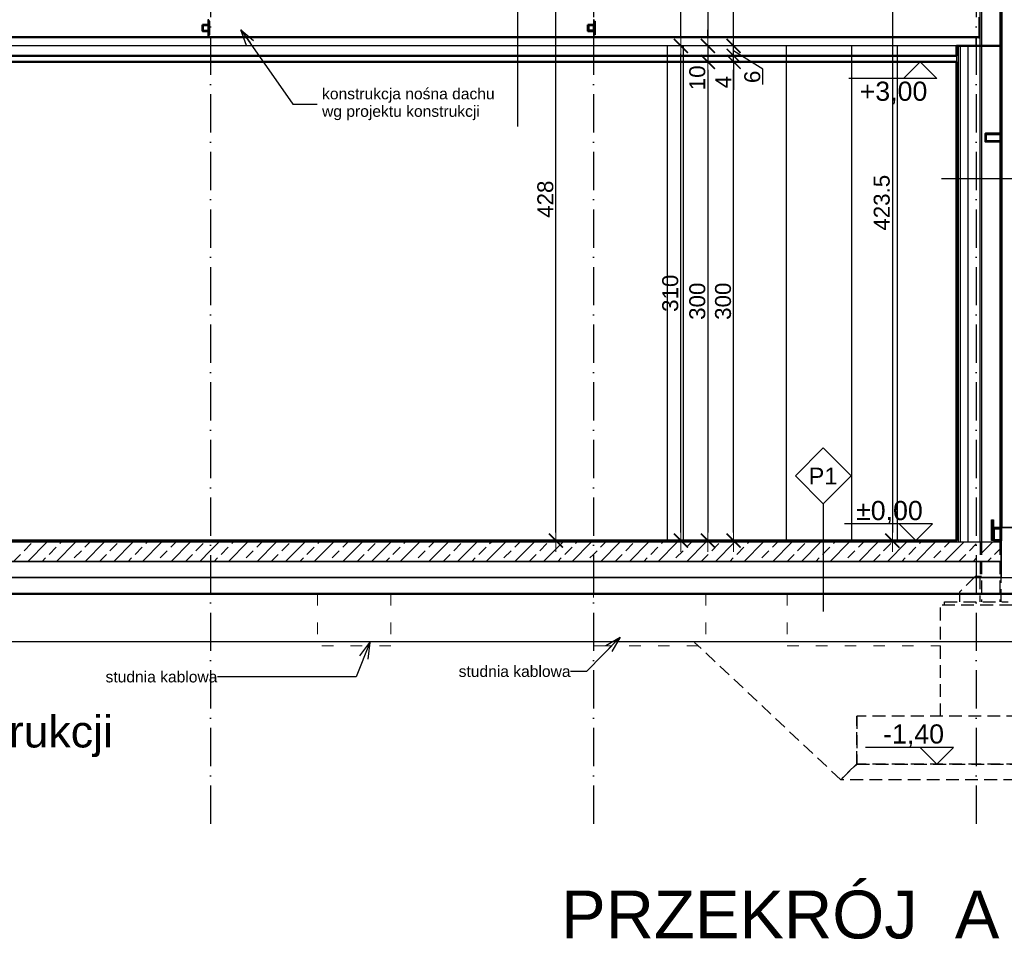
# Model space of a CAD drawing. Extents: x 9890 to 11811, y -3363 to -2438.
# Tile 5 of 9: x 10883 to 11501, y -3363 to -2787. Entities that reach past the tile are written whole.
import ezdxf

# ---------------------------------------------------------------- set-up
doc = ezdxf.new("R2010")
doc.units = 0
doc.header["$LTSCALE"] = 2
for name, pattern in [('ACAD_ISO03W100', [30, 12, -18]), ('ACAD_ISO10W100', [18, 12, -3, 0, -3]), ('JIS_02_1.0', [2, 1, -1]), ('JIS_02_2.0', [3, 2, -1])]:
    doc.linetypes.add(name, pattern=pattern)
for name, color, linetype in [('05-tekst', 7, 'Continuous'), ('2D- Siatka Modularna', 81, 'ACAD_ISO10W100'), ('_opis', 7, 'Continuous'), ('Budowlane - Fundamenty - Izolacja Pionowa', 7, 'Continuous'), ('Budowlane - Fundamenty - Izolacja Pozioma', 7, 'Continuous'), ('Budowlane - Opisy', 7, 'Continuous'), ('Budowlane - Posadzka', 7, 'Continuous'), ('Budowlane - Sufit', 7, 'Continuous'), ('Budowlane - Wylewka betonowa', 7, 'Continuous'), ('Konstrukcja - podkonstrukcja pod panele - belki', 7, 'Continuous'), ('Konstrukcja - Płyta - Zbrojenie Rozproszone', 7, 'Continuous'), ('struktura', 7, 'Continuous'), ('Wymiarowanie - Poziomy', 7, 'Continuous'), ('wypelnienia kryjace', 250, 'Continuous')]:
    doc.layers.add(name, color=color, linetype=linetype)
for name, color, linetype, lineweight in [('a___cienka___0.15', 7, 'Continuous', 15), ('a___przekrojowa___0.5', 7, 'Continuous', 50), ('a___widokowa_0.25', 7, 'Continuous', 25), ('a___wymiary', 7, 'Continuous', 18), ('Budowlane - Sciany Wew', 7, 'Continuous', 30), ('Budowlane - Sciany Zew', 7, 'Continuous', 30)]:
    doc.layers.add(name, color=color, linetype=linetype, lineweight=lineweight)
doc.styles.add('1-50', font='arial.ttf', dxfattribs={"height": 100})
doc.styles.add('GENERATED_STYLE_2', font='ARIAL.TTF')
doc.styles.get("Standard").update_dxf_attribs({"font": 'arial.ttf'})
doc.dimstyles.new('1_50', dxfattribs={"dimtxt": 10, "dimasz": 5, "dimexe": 1.25, "dimexo": 0.625, "dimgap": 1.5, "dimtad": 1, "dimdec": 3, "dimrnd": 0.5, "dimdsep": 46, "dimtxsty": 'Standard', "dimblk": 'znacznik', "dimcen": 1.5, "dimse1": 1, "dimse2": 1, "dimclrd": 256, "dimclrt": 256, "dimazin": 0, "dimtfac": 1, "dimtdec": 3, "dimtmove": 0, "dimatfit": 3, "dimldrblk": 'znacznik', "dimfxl": 1, "dimarcsym": 0})
doc.dimstyles.new('GENERATED_STYLE__61', dxfattribs={"dimtxt": 0.18, "dimasz": 4.56, "dimexe": 0.18, "dimexo": 0.0625, "dimgap": 0.09, "dimtad": 0, "dimtih": 1, "dimtoh": 1, "dimdec": 4, "dimzin": 0, "dimdsep": 46, "dimtxsty": 'Standard', "dimcen": 0.09, "dimadec": 0, "dimazin": 0, "dimtfac": 1, "dimtdec": 4, "dimtmove": 0, "dimatfit": 3, "dimldrblk": 'ARROWHEAD_3', "dimfxl": 1, "dimtolj": 1, "dimtzin": 0, "dimarcsym": 0})

# ---------------------------------------------------------------- blocks, each defined once
blk = doc.blocks.new('ARROWHEAD_3')
at = {"linetype": 'Continuous'}
blk.add_line((0, 0), (-1, 0), dxfattribs=at)
at = {"linetype": 'Continuous', "flags": 128}
blk.add_lwpolyline([(-1, 0.2679), (0, 0), (-1, -0.2679)], dxfattribs=at)
blk = doc.blocks.new('znacznik')
at = {"layer": 'a___wymiary'}
for p, q in [((0, 1.39), (0, -1.39)), ((1.39, 0), (-1.39, 0))]:
    blk.add_line(p, q, dxfattribs=at)
at = {"layer": 'a___wymiary', "const_width": 0.2}
blk.add_lwpolyline([(0.88, 0.88), (-0.88, -0.88)], dxfattribs=at)
blk = doc.blocks.new('*D5293')
at = {"layer": 'a___wymiary', "lineweight": -2}
blk.add_line((11711.28, -2638.52), (11711.28, -3109.52), dxfattribs=at)
at = {"layer": 'Defpoints', "color": 0}
for p in [(11294.8, -2633.52), (11573.58, -3114.52), (11711.28, -3114.52)]:
    blk.add_point(p, dxfattribs=at)
at = {"layer": 'a___wymiary', "lineweight": -2, "xscale": 5, "yscale": 5, "zscale": 5}
for p, rotation in [((11711.28, -2633.52), 90), ((11711.28, -3114.52), 270)]:
    blk.add_blockref('znacznik', p, dxfattribs=dict(at, rotation=rotation))
at = {"layer": 'a___wymiary', "insert": (11704.68, -2874.02), "char_height": 10, "attachment_point": 5, "rotation": 90}
blk.add_mtext('481', dxfattribs=at)
blk = doc.blocks.new('*D5294')
at = {"layer": 'a___wymiary', "lineweight": -2}
blk.add_line((11693.66, -2638.52), (11693.66, -3108.52), dxfattribs=at)
at = {"layer": 'Defpoints', "color": 0}
for p in [(11397.08, -2633.52), (11420, -3113.52), (11693.66, -3113.52)]:
    blk.add_point(p, dxfattribs=at)
at = {"layer": 'a___wymiary', "lineweight": -2, "xscale": 5, "yscale": 5, "zscale": 5}
for p, rotation in [((11693.66, -2633.52), 90), ((11693.66, -3113.52), 270)]:
    blk.add_blockref('znacznik', p, dxfattribs=dict(at, rotation=rotation))
at = {"layer": 'a___wymiary', "insert": (11687.05, -2873.52), "char_height": 10, "attachment_point": 5, "rotation": 90}
blk.add_mtext('480', dxfattribs=at)
blk = doc.blocks.new('*D5295')
at = {"layer": 'a___wymiary', "lineweight": -2}
for p, q in [((11693.66, -3113.52), (11693.66, -3100.18)), ((11693.66, -3108.52), (11693.66, -3103.52)), ((11693.66, -3113.52), (11693.66, -3114.52)), ((11693.66, -3119.52), (11693.66, -3124.52))]:
    blk.add_line(p, q, dxfattribs=at)
at = {"layer": 'Defpoints', "color": 0}
for p in [(11420, -3113.52), (11622.03, -3114.52), (11693.66, -3114.52)]:
    blk.add_point(p, dxfattribs=at)
at = {"layer": 'a___wymiary', "lineweight": -2, "xscale": 5, "yscale": 5, "zscale": 5}
for p, rotation in [((11693.66, -3113.52), 270), ((11693.66, -3114.52), 90)]:
    blk.add_blockref('znacznik', p, dxfattribs=dict(at, rotation=rotation))
at = {"layer": 'a___wymiary', "insert": (11687.14, -3103.52), "char_height": 10, "attachment_point": 5, "rotation": 90}
blk.add_mtext('1', dxfattribs=at)
blk = doc.blocks.new('*D5308')
at = {"layer": 'a___wymiary', "lineweight": -2}
blk.add_line((11330.88, -3108.52), (11330.88, -2818.52), dxfattribs=at)
at = {"layer": 'Defpoints', "color": 0}
for p in [(11330.88, -2813.52), (11387.06, -2813.52), (11420, -3113.52)]:
    blk.add_point(p, dxfattribs=at)
at = {"layer": 'a___wymiary', "lineweight": -2, "xscale": 5, "yscale": 5, "zscale": 5}
for p, rotation in [((11330.88, -2813.52), 90), ((11330.88, -3113.52), 270)]:
    blk.add_blockref('znacznik', p, dxfattribs=dict(at, rotation=rotation))
at = {"layer": 'a___wymiary', "insert": (11324.27, -2963.52), "char_height": 10, "attachment_point": 5, "rotation": 90}
blk.add_mtext('300', dxfattribs=at)
blk = doc.blocks.new('*D5309')
at = {"layer": 'a___wymiary', "lineweight": -2}
for p, q in [((11330.88, -2804.72), (11330.88, -2799.72)), ((11330.88, -2813.52), (11330.88, -2809.72)), ((11330.88, -2813.52), (11330.88, -2831.15)), ((11330.88, -2818.52), (11330.88, -2823.52))]:
    blk.add_line(p, q, dxfattribs=at)
at = {"layer": 'Defpoints', "color": 0}
for p in [(11330.88, -2809.72), (11387.06, -2813.52), (11387.41, -2809.72)]:
    blk.add_point(p, dxfattribs=at)
at = {"layer": 'a___wymiary', "lineweight": -2, "xscale": 5, "yscale": 5, "zscale": 5}
for p, rotation in [((11330.88, -2809.72), 270), ((11330.88, -2813.52), 90)]:
    blk.add_blockref('znacznik', p, dxfattribs=dict(at, rotation=rotation))
at = {"layer": 'a___wymiary', "insert": (11324.38, -2826.19), "char_height": 10, "attachment_point": 5, "rotation": 90}
blk.add_mtext('4', dxfattribs=at)
blk = doc.blocks.new('*D5310')
at = {"layer": 'a___wymiary', "lineweight": -2}
for p, q in [((11330.88, -2798.52), (11330.88, -2793.52)), ((11330.88, -2809.72), (11330.88, -2803.52)), ((11349.21, -2818.14), (11330.88, -2806.62)), ((11330.88, -2814.72), (11330.88, -2819.72)), ((11349.21, -2827.75), (11349.21, -2818.14))]:
    blk.add_line(p, q, dxfattribs=at)
at = {"layer": 'Defpoints', "color": 0}
for p in [(11330.88, -2803.52), (11388.12, -2803.52), (11387.41, -2809.72)]:
    blk.add_point(p, dxfattribs=at)
at = {"layer": 'a___wymiary', "lineweight": -2, "xscale": 5, "yscale": 5, "zscale": 5}
for p, rotation in [((11330.88, -2803.52), 270), ((11330.88, -2809.72), 90)]:
    blk.add_blockref('znacznik', p, dxfattribs=dict(at, rotation=rotation))
at = {"layer": 'a___wymiary', "insert": (11342.6, -2822.94), "char_height": 10, "attachment_point": 5, "rotation": 90}
blk.add_mtext('6', dxfattribs=at)
blk = doc.blocks.new('*D5311')
at = {"layer": 'a___wymiary', "lineweight": -2}
blk.add_line((11330.88, -2798.52), (11330.88, -2693.38), dxfattribs=at)
at = {"layer": 'Defpoints', "color": 0}
for p in [(11330.88, -2688.38), (11383, -2688.38), (11388.12, -2803.52)]:
    blk.add_point(p, dxfattribs=at)
at = {"layer": 'a___wymiary', "lineweight": -2, "xscale": 5, "yscale": 5, "zscale": 5}
for p, rotation in [((11330.88, -2688.38), 90), ((11330.88, -2803.52), 270)]:
    blk.add_blockref('znacznik', p, dxfattribs=dict(at, rotation=rotation))
at = {"layer": 'a___wymiary', "insert": (11324.27, -2745.95), "char_height": 10, "attachment_point": 5, "rotation": 90}
blk.add_mtext('115', dxfattribs=at)
blk = doc.blocks.new('*D5315')
at = {"layer": 'a___wymiary', "lineweight": -2}
blk.add_line((11314.73, -2693.38), (11314.73, -2798.52), dxfattribs=at)
at = {"layer": 'Defpoints', "color": 0}
for p in [(11383, -2688.38), (11295.33, -2803.52), (11314.73, -2803.52)]:
    blk.add_point(p, dxfattribs=at)
at = {"layer": 'a___wymiary', "lineweight": -2, "xscale": 5, "yscale": 5, "zscale": 5}
for p, rotation in [((11314.73, -2688.38), 90), ((11314.73, -2803.52), 270)]:
    blk.add_blockref('znacznik', p, dxfattribs=dict(at, rotation=rotation))
at = {"layer": 'a___wymiary', "insert": (11308.13, -2730.67), "char_height": 10, "attachment_point": 5, "rotation": 90}
blk.add_mtext('115', dxfattribs=at)
blk = doc.blocks.new('*D5316')
at = {"layer": 'a___wymiary', "lineweight": -2}
for p, q in [((11314.73, -2798.52), (11314.73, -2793.52)), ((11314.73, -2803.52), (11314.73, -2813.52)), ((11314.73, -2818.52), (11314.73, -2823.52))]:
    blk.add_line(p, q, dxfattribs=at)
at = {"layer": 'Defpoints', "color": 0}
for p in [(11295.33, -2803.52), (11293.84, -2813.52), (11314.73, -2813.52)]:
    blk.add_point(p, dxfattribs=at)
at = {"layer": 'a___wymiary', "lineweight": -2, "xscale": 5, "yscale": 5, "zscale": 5}
for p, rotation in [((11314.73, -2803.52), 270), ((11314.73, -2813.52), 90)]:
    blk.add_blockref('znacznik', p, dxfattribs=dict(at, rotation=rotation))
at = {"layer": 'a___wymiary', "insert": (11308.13, -2823.52), "char_height": 10, "attachment_point": 5, "rotation": 90}
blk.add_mtext('10', dxfattribs=at)
blk = doc.blocks.new('*D5317')
at = {"layer": 'a___wymiary', "lineweight": -2}
blk.add_line((11314.73, -2818.52), (11314.73, -3108.52), dxfattribs=at)
at = {"layer": 'Defpoints', "color": 0}
for p in [(11293.84, -2813.52), (11280.85, -3113.52), (11314.73, -3113.52)]:
    blk.add_point(p, dxfattribs=at)
at = {"layer": 'a___wymiary', "lineweight": -2, "xscale": 5, "yscale": 5, "zscale": 5}
for p, rotation in [((11314.73, -2813.52), 90), ((11314.73, -3113.52), 270)]:
    blk.add_blockref('znacznik', p, dxfattribs=dict(at, rotation=rotation))
at = {"layer": 'a___wymiary', "insert": (11308.13, -2963.52), "char_height": 10, "attachment_point": 5, "rotation": 90}
blk.add_mtext('300', dxfattribs=at)
blk = doc.blocks.new('*D5321')
at = {"layer": 'a___wymiary', "lineweight": -2}
blk.add_line((11297.79, -3108.52), (11297.79, -2808.52), dxfattribs=at)
at = {"layer": 'Defpoints', "color": 0}
for p in [(11275.24, -2803.52), (11297.79, -2803.52), (11409.79, -3113.52)]:
    blk.add_point(p, dxfattribs=at)
at = {"layer": 'a___wymiary', "lineweight": -2, "xscale": 5, "yscale": 5, "zscale": 5}
for p, rotation in [((11297.79, -2803.52), 90), ((11297.79, -3113.52), 270)]:
    blk.add_blockref('znacznik', p, dxfattribs=dict(at, rotation=rotation))
at = {"layer": 'a___wymiary', "insert": (11291.18, -2958.52), "char_height": 10, "attachment_point": 5, "rotation": 90}
blk.add_mtext('310', dxfattribs=at)
blk = doc.blocks.new('*D5322')
at = {"layer": 'a___wymiary', "lineweight": -2}
blk.add_line((11297.79, -2798.52), (11297.79, -2638.52), dxfattribs=at)
at = {"layer": 'Defpoints', "color": 0}
for p in [(11291.66, -2633.52), (11297.79, -2633.52), (11275.24, -2803.52)]:
    blk.add_point(p, dxfattribs=at)
at = {"layer": 'a___wymiary', "lineweight": -2, "xscale": 5, "yscale": 5, "zscale": 5}
for p, rotation in [((11297.79, -2633.52), 90), ((11297.79, -2803.52), 270)]:
    blk.add_blockref('znacznik', p, dxfattribs=dict(at, rotation=rotation))
at = {"layer": 'a___wymiary', "insert": (11291.18, -2718.52), "char_height": 10, "attachment_point": 5, "rotation": 90}
blk.add_mtext('170', dxfattribs=at)
blk = doc.blocks.new('*D5326')
at = {"layer": 'a___wymiary', "lineweight": -2}
for p, q in [((10859.51, -3113.52), (10859.51, -3078.85)), ((10859.51, -3118.52), (10859.51, -3141.92))]:
    blk.add_line(p, q, dxfattribs=at)
at = {"layer": 'Defpoints', "color": 0}
for p in [(10819.41, -3113.52), (10859.51, -3146.92), (10917.31, -3146.92)]:
    blk.add_point(p, dxfattribs=at)
at = {"layer": 'a___wymiary', "lineweight": -2, "xscale": 5, "yscale": 5, "zscale": 5}
for p, rotation in [((10859.51, -3113.52), 90), ((10859.51, -3146.92), 270)]:
    blk.add_blockref('znacznik', p, dxfattribs=dict(at, rotation=rotation))
at = {"layer": 'a___wymiary', "insert": (10852.9, -3093.35), "char_height": 10, "attachment_point": 5, "rotation": 90}
blk.add_mtext('33.5', dxfattribs=at)
blk = doc.blocks.new('*D5376')
at = {"layer": 'a___wymiary', "linetype": 'ByBlock', "lineweight": -2}
blk.add_line((11219.48, -3108.52), (11219.48, -2690.67), dxfattribs=at)
at = {"layer": 'Defpoints', "color": 0}
for p in [(11219.48, -2685.67), (11247.44, -2685.67), (11287.65, -3113.52)]:
    blk.add_point(p, dxfattribs=at)
at = {"layer": 'a___wymiary', "lineweight": -2, "xscale": 5, "yscale": 5, "zscale": 5}
for p, rotation in [((11219.48, -2685.67), 90), ((11219.48, -3113.52), 270)]:
    blk.add_blockref('znacznik', p, dxfattribs=dict(at, rotation=rotation))
at = {"layer": 'a___wymiary', "insert": (11212.88, -2899.59), "char_height": 10, "attachment_point": 5, "rotation": 90}
blk.add_mtext('428', dxfattribs=at)
blk = doc.blocks.new('*D5377')
at = {"layer": 'a___wymiary', "linetype": 'ByBlock', "lineweight": -2}
blk.add_line((11430.36, -2695.06), (11430.36, -3108.52), dxfattribs=at)
at = {"layer": 'Defpoints', "color": 0}
for p in [(11474.59, -2690.06), (11430.36, -3113.52), (11451.7, -3113.52)]:
    blk.add_point(p, dxfattribs=at)
at = {"layer": 'a___wymiary', "lineweight": -2, "xscale": 5, "yscale": 5, "zscale": 5}
for p, rotation in [((11430.36, -2690.06), 90), ((11430.36, -3113.52), 270)]:
    blk.add_blockref('znacznik', p, dxfattribs=dict(at, rotation=rotation))
at = {"layer": 'a___wymiary', "insert": (11423.75, -2901.79), "char_height": 10, "attachment_point": 5, "rotation": 90}
blk.add_mtext('423.5', dxfattribs=at)

msp = doc.modelspace()

# ---------------------------------------------------------------- linework, layer by layer
at = {"layer": '2D- Siatka Modularna'}
for p, q in [((11003.0032, -2472.7747), (11003.0032, -3292.3696)), ((11003.0032, -2472.7747), (11003.0032, -3292.3696)), ((11243.0032, -2472.7747), (11243.0032, -3292.3696)), ((11243.0032, -2472.7747), (11243.0032, -3292.3696)), ((11483.0032, -2472.7747), (11483.0032, -3291.9696)), ((11483.0032, -2472.7747), (11483.0032, -3291.9696))]:
    msp.add_line(p, q, dxfattribs=at)
at = {"layer": '_opis', "linetype": 'Continuous', "transparency": 33554687}
for p, q in [((10886.0606, -3119.8852), (10890.5508, -3115.3951)), ((10888.4087, -3126.5174), (10900.4087, -3114.5174)), ((10906.3692, -3126.5174), (10918.3692, -3114.5174)), ((10908.5113, -3115.3951), (10909.3889, -3114.5174)), ((10924.2267, -3117.6401), (10927.3494, -3114.5174)), ((10924.3297, -3126.5174), (10936.3297, -3114.5174)), ((10939.9422, -3119.8852), (10944.4323, -3115.3951)), ((10942.2902, -3126.5174), (10954.2902, -3114.5174)), ((10960.2507, -3126.5174), (10972.2507, -3114.5174)), ((10962.3928, -3115.3951), (10963.2705, -3114.5174)), ((10978.1083, -3117.6401), (10981.231, -3114.5174)), ((10978.2112, -3126.5174), (10990.2112, -3114.5174)), ((10993.8237, -3119.8852), (10998.3138, -3115.3951)), ((11003.0032, -3119.6859), (11008.1717, -3114.5174)), ((11014.1322, -3126.5174), (11026.1322, -3114.5174)), ((11016.2743, -3115.3951), (11017.152, -3114.5174)), ((11031.9898, -3117.6401), (11035.1125, -3114.5174)), ((11032.0928, -3126.5174), (11044.0928, -3114.5174)), ((11047.7052, -3119.8852), (11052.1954, -3115.3951)), ((11050.0533, -3126.5174), (11062.0533, -3114.5174)), ((11068.0138, -3126.5174), (11080.0138, -3114.5174)), ((11070.1559, -3115.3951), (11071.0335, -3114.5174)), ((11085.8713, -3117.6401), (11088.994, -3114.5174)), ((11085.9743, -3126.5174), (11097.9743, -3114.5174)), ((11101.5868, -3119.8852), (11106.0769, -3115.3951)), ((11103.9348, -3126.5174), (11115.9348, -3114.5174)), ((11121.8953, -3126.5174), (11133.8953, -3114.5174)), ((11124.0374, -3115.3951), (11124.9151, -3114.5174)), ((11139.7529, -3117.6401), (11142.8756, -3114.5174)), ((11139.8558, -3126.5174), (11151.8558, -3114.5174)), ((11155.4683, -3119.8852), (11159.9584, -3115.3951)), ((11157.8163, -3126.5174), (11169.8163, -3114.5174)), ((11175.7769, -3126.5174), (11187.7769, -3114.5174)), ((11177.919, -3115.3951), (11178.7966, -3114.5174)), ((11193.6344, -3117.6401), (11196.7571, -3114.5174)), ((11193.7374, -3126.5174), (11205.7374, -3114.5174)), ((11209.3498, -3119.8852), (11213.84, -3115.3951)), ((11211.6979, -3126.5174), (11223.6979, -3114.5174)), ((11229.6584, -3126.5174), (11241.6584, -3114.5174)), ((11231.8005, -3115.3951), (11232.6781, -3114.5174)), ((11247.5159, -3117.6401), (11250.6386, -3114.5174)), ((11247.6189, -3126.5174), (11259.6189, -3114.5174)), ((11263.2314, -3119.8852), (11267.7215, -3115.3951)), ((11265.5794, -3126.5174), (11277.5794, -3114.5174)), ((11283.5399, -3126.5174), (11295.5399, -3114.5174)), ((11285.682, -3115.3951), (11286.5597, -3114.5174)), ((11301.3975, -3117.6401), (11304.5202, -3114.5174)), ((11301.5004, -3126.5174), (11313.5004, -3114.5174)), ((11317.1129, -3119.8852), (11321.603, -3115.3951)), ((11319.4609, -3126.5174), (11331.4609, -3114.5174)), ((11337.4215, -3126.5174), (11349.4215, -3114.5174)), ((11339.5636, -3115.3951), (11340.4412, -3114.5174)), ((11355.279, -3117.6401), (11358.4017, -3114.5174)), ((11355.382, -3126.5174), (11367.382, -3114.5174)), ((11370.9945, -3119.8852), (11375.4846, -3115.3951)), ((11373.3425, -3126.5174), (11385.3425, -3114.5174)), ((11391.303, -3126.5174), (11403.303, -3114.5174)), ((11393.4451, -3115.3951), (11394.3227, -3114.5174)), ((11409.1605, -3117.6401), (11412.2833, -3114.5174)), ((11409.2635, -3126.5174), (11421.2635, -3114.5174)), ((11424.876, -3119.8852), (11429.3661, -3115.3951)), ((11427.224, -3126.5174), (11439.224, -3114.5174)), ((11445.1845, -3126.5174), (11457.1845, -3114.5174)), ((11447.3266, -3115.3951), (11448.2043, -3114.5174)), ((11447.3266, -3115.3951), (11447.3266, -3115.3951)), ((11463.0421, -3117.6401), (11466.1648, -3114.5174)), ((11463.145, -3126.5174), (11475.145, -3114.5174)), ((11478.7575, -3119.8852), (11483.0032, -3115.6395)), ((11486.2197, -3121.4033), (11493.1056, -3114.5174)), ((10879.4284, -3126.5174), (10883.8156, -3122.1303)), ((10901.7761, -3122.1303), (10906.2662, -3117.6401)), ((10917.4915, -3124.3753), (10921.9817, -3119.8852)), ((10933.3099, -3126.5174), (10937.6971, -3122.1303)), ((10955.6576, -3122.1303), (10960.1477, -3117.6401)), ((10971.3731, -3124.3753), (10975.8632, -3119.8852)), ((10987.1915, -3126.5174), (10991.5786, -3122.1303)), ((10996.1717, -3126.5174), (11003.0032, -3119.6859)), ((11009.5391, -3122.1303), (11014.0293, -3117.6401)), ((11025.2546, -3124.3753), (11029.7447, -3119.8852)), ((11041.073, -3126.5174), (11045.4602, -3122.1303)), ((11063.4207, -3122.1303), (11067.9108, -3117.6401)), ((11079.1361, -3124.3753), (11083.6263, -3119.8852)), ((11094.9546, -3126.5174), (11099.3417, -3122.1303)), ((11117.3022, -3122.1303), (11121.7923, -3117.6401)), ((11133.0177, -3124.3753), (11137.5078, -3119.8852)), ((11148.8361, -3126.5174), (11153.2232, -3122.1303)), ((11171.1838, -3122.1303), (11175.6739, -3117.6401)), ((11186.8992, -3124.3753), (11191.3893, -3119.8852)), ((11202.7176, -3126.5174), (11207.1048, -3122.1303)), ((11225.0653, -3122.1303), (11229.5554, -3117.6401)), ((11240.7807, -3124.3753), (11243.0032, -3122.1529)), ((11243.0032, -3122.1529), (11245.2709, -3119.8852)), ((11256.5992, -3126.5174), (11260.9863, -3122.1303)), ((11278.9468, -3122.1303), (11283.437, -3117.6401)), ((11294.6623, -3124.3753), (11299.1524, -3119.8852)), ((11310.4807, -3126.5174), (11314.8679, -3122.1303)), ((11332.8284, -3122.1303), (11337.3185, -3117.6401)), ((11348.5438, -3124.3753), (11353.0339, -3119.8852)), ((11364.3622, -3126.5174), (11368.7494, -3122.1303)), ((11386.7099, -3122.1303), (11387.0619, -3121.7783)), ((11387.0619, -3121.7783), (11391.2, -3117.6401)), ((11402.4254, -3124.3753), (11406.9155, -3119.8852)), ((11418.2438, -3126.5174), (11422.6309, -3122.1303)), ((11440.5914, -3122.1303), (11445.0816, -3117.6401)), ((11456.3069, -3124.3753), (11460.797, -3119.8852)), ((11472.1253, -3126.5174), (11476.5125, -3122.1303)), ((11494.473, -3122.1303), (11497.8197, -3118.7836)), ((11494.473, -3122.1303), (11494.473, -3122.1303)), ((10897.3889, -3126.5174), (10899.531, -3124.3753)), ((10951.2705, -3126.5174), (10953.4125, -3124.3753)), ((10971.3731, -3124.3753), (10971.3731, -3124.3753)), ((11005.152, -3126.5174), (11007.2941, -3124.3753)), ((11059.0335, -3126.5174), (11061.1756, -3124.3753)), ((11112.9151, -3126.5174), (11115.0572, -3124.3753)), ((11166.7966, -3126.5174), (11168.9387, -3124.3753)), ((11220.6781, -3126.5174), (11222.8202, -3124.3753)), ((11274.5597, -3126.5174), (11276.7018, -3124.3753)), ((11328.4412, -3126.5174), (11330.5833, -3124.3753)), ((11382.3227, -3126.5174), (11384.4648, -3124.3753)), ((11436.2043, -3126.5174), (11438.3464, -3124.3753)), ((11481.1056, -3126.5174), (11483.0032, -3124.6198)), ((11490.0858, -3126.5174), (11492.2279, -3124.3753))]:
    msp.add_line(p, q, dxfattribs=at)
at = {"layer": 'a___cienka___0.15'}
msp.add_line((11499.1695, -2639.5174), (11499.1695, -3105.2174), dxfattribs=at)
at = {"layer": 'a___cienka___0.15', "linetype": 'ACAD_ISO03W100', "ltscale": 0.3}
for p, q in [((11069.9847, -3146.9174), (11069.9847, -3179.5174)), ((11115.9847, -3146.9174), (11115.9847, -3179.5174)), ((11242.9847, -3141.9174), (11242.9847, -3179.5174)), ((11313.4843, -3146.9174), (11313.4843, -3179.5174)), ((11364.4847, -3146.9174), (11364.4847, -3179.5174)), ((11115.9847, -3179.5174), (11069.9847, -3179.5174)), ((11247.4847, -3179.5174), (11242.9847, -3179.5174)), ((11247.4847, -3179.5174), (11313.4843, -3179.5174)), ((11364.4847, -3179.5174), (11460.4841, -3179.5174))]:
    msp.add_line(p, q, dxfattribs=at)
at = {"layer": 'a___przekrojowa___0.5'}
for p, q in [((11498.6697, -2803.5174), (11498.6688, -2659.5174)), ((11470.4847, -2809.7174), (11470.4847, -2803.5174)), ((11470.4847, -2803.5174), (11498.6697, -2803.5174)), ((10295.4847, -2809.7174), (11470.4847, -2809.7174)), ((10257.3368, -3146.9174), (11508.6697, -3146.9174))]:
    msp.add_line(p, q, dxfattribs=at)
for points in [[(10997.9353, -2790.2925), (11001.9319, -2790.2925), (11001.9319, -2794.2925), (10997.9353, -2794.2925)], [(11001.6353, -2793.9925), (10998.2353, -2793.9925), (10998.2353, -2790.5925), (11001.6353, -2790.5925)], [(11239.5394, -2790.2587), (11243.5361, -2790.2587), (11243.5361, -2794.2587), (11239.5394, -2794.2587)], [(11243.2394, -2793.9587), (11239.8394, -2793.9587), (11239.8394, -2790.5587), (11243.2394, -2790.5587)], [(11470.4847, -2813.5174), (10295.4847, -2813.5174), (10295.4847, -3113.5174), (11470.4847, -3113.5174)], [(11498.6688, -2863.5174), (11488.6697, -2863.5174), (11488.6697, -2858.5174), (11498.6688, -2858.5174)], [(11488.9697, -2858.8174), (11498.3697, -2858.8174), (11498.3697, -2863.2174), (11488.9697, -2863.2174)], [(11493.6692, -3113.5367), (11498.6697, -3113.5367), (11498.6697, -3105.5294), (11493.6692, -3105.5294)], [(11498.3697, -3105.8294), (11493.9697, -3105.8294), (11493.9697, -3113.2294), (11498.3697, -3113.2294)]]:
    msp.add_lwpolyline(points, close=True, dxfattribs=at)
at = {"layer": 'a___widokowa_0.25'}
for p, q in [((11485.3697, -3114.5174), (11485.3697, -2654.5174)), ((11486.2197, -2654.5174), (11486.2197, -3114.5174)), ((11497.8197, -2654.5174), (11497.8197, -3114.5174)), ((11484.5697, -2785.419), (11484.5697, -2798.419)), ((11484.5697, -2797.789), (10281.3697, -2797.789)), ((11484.5697, -2798.419), (10281.3697, -2798.419)), ((11482.8697, -2803.4174), (11482.8697, -2798.4174)), ((11484.5697, -2798.419), (11485.3697, -2798.419)), ((11112.9848, -2803.5174), (10772.9847, -2803.5174)), ((11470.4847, -2803.5174), (11112.9848, -2803.5174)), ((11158.9847, -2803.5174), (11112.9848, -2803.5174)), ((11159.1514, -2803.5174), (11158.9847, -2803.5174)), ((11159.3514, -2803.5174), (11159.1514, -2803.5174)), ((11159.4847, -2803.5174), (11159.3514, -2803.5174)), ((11235.4847, -2803.5174), (11159.4847, -2803.5174)), ((11485.3697, -2803.4174), (11482.8697, -2803.4174)), ((11470.4847, -2809.7174), (11470.4847, -2813.5174)), ((11492.4692, -3113.5367), (11492.4692, -3100.5367)), ((11492.4692, -3100.5367), (11493.6692, -3100.5367)), ((11493.0692, -3100.5367), (11493.0692, -3113.5367)), ((11493.6692, -3100.5367), (11493.6692, -3105.5294)), ((11493.6692, -3113.5367), (11492.4692, -3113.5367)), ((11811.15, -3176.9174), (9889.5847, -3176.9174))]:
    msp.add_line(p, q, dxfattribs=at)
at = {"layer": 'a___widokowa_0.25', "linetype": 'JIS_02_2.0', "ltscale": 2}
for p, q in [((11485.3697, -3114.5174), (11485.3697, -3135.9174)), ((11486.2197, -3114.5174), (11486.2197, -3151.9174)), ((11497.8197, -3114.5174), (11497.8197, -3151.9174)), ((11482.3692, -3135.9174), (11472.3692, -3145.9174)), ((11486.2197, -3135.9174), (11482.3692, -3135.9174)), ((11485.2188, -3135.9174), (11485.2188, -3151.9174)), ((11498.6697, -3151.9174), (11498.6697, -3136.7174)), ((11472.3692, -3145.9174), (11472.3692, -3151.9174)), ((11463.0032, -3153.9174), (11463.0032, -3151.9174)), ((11463.0032, -3151.9174), (11503.0032, -3151.9174)), ((11460.5032, -3223.5174), (11460.5032, -3153.9174)), ((11505.5032, -3153.9174), (11460.5032, -3153.9174)), ((11398.0032, -3263.3697), (11306.4032, -3177.3174)), ((11408.0032, -3253.5174), (11408.0032, -3223.5174)), ((11558.0032, -3223.5174), (11408.0032, -3223.5174)), ((11558.0032, -3223.5174), (11408.0032, -3223.5174)), ((11408.0032, -3223.5174), (11408.0032, -3253.5174)), ((11408.0032, -3253.3697), (11398.0032, -3263.3697)), ((11398.0032, -3263.5174), (11408.0032, -3253.5174)), ((11558.0032, -3253.5174), (11408.0032, -3253.5174)), ((11408.0032, -3253.5174), (11558.0032, -3253.5174)), ((11568.0032, -3263.5174), (11398.0032, -3263.5174))]:
    msp.add_line(p, q, dxfattribs=at)
at = {"layer": 'a___widokowa_0.25'}
for points in [[(11001.3353, -2797.6674), (11001.9353, -2797.6674), (11001.9353, -2787.1677), (11001.3353, -2787.1677)], [(11002.5353, -2788.0427), (11001.9353, -2788.0427), (11001.9353, -2796.5427), (11002.5353, -2796.5427)], [(11243.5361, -2787.1677), (11242.9361, -2787.1677), (11242.9361, -2797.6674), (11243.5361, -2797.6674)], [(11244.1361, -2796.5427), (11243.5361, -2796.5427), (11243.5361, -2788.0427), (11244.1361, -2788.0427)]]:
    msp.add_lwpolyline(points, close=True, dxfattribs=at)
at = {"layer": 'a___widokowa_0.25', "linetype": 'JIS_02_1.0', "const_width": 0.2}
msp.add_lwpolyline([(11498.7697, -3105.5174), (11498.7697, -3136.9174)], dxfattribs=at)
at = {"layer": 'a___widokowa_0.25', "linetype": 'JIS_02_1.0'}
for points in [[(10267.2997, -3126.6174, 0.2, 0.2, 0), (11498.8697, -3126.6174, 0.2, 0.2, 0)], [(11508.6697, -3136.8174, 0.2, 0.2, 0), (10267.2997, -3136.8174, 0, 0, 0)]]:
    msp.add_lwpolyline(points, format="xyseb", dxfattribs=at)
at = {"layer": 'Budowlane - Fundamenty - Izolacja Pionowa'}
for p, q in [((11498.8697, -3105.5174), (11498.6697, -3105.5174)), ((11498.6697, -3126.5174), (11498.6697, -3105.5174)), ((11508.6697, -3105.5174), (11498.8697, -3105.5174)), ((11498.6697, -3136.7174), (11498.6697, -3126.7174))]:
    msp.add_line(p, q, dxfattribs=at)
at = {"layer": 'Budowlane - Fundamenty - Izolacja Pozioma'}
for p, q in [((11498.6697, -3126.5174), (10267.2997, -3126.5174)), ((11498.6697, -3136.7174), (11498.6697, -3126.7174)), ((11498.6697, -3136.7174), (10267.2997, -3136.7174))]:
    msp.add_line(p, q, dxfattribs=at)
at = {"layer": 'Budowlane - Opisy'}
for p, q in [((11195.3161, -2606.697), (11195.3161, -2854.0205)), ((11542.6236, -2886.7404), (11461.0748, -2886.7404)), ((11369.5619, -3072.8844), (11387.0619, -3055.3844)), ((11387.0619, -3055.3844), (11404.5619, -3072.8844)), ((11387.0619, -3090.3844), (11369.5619, -3072.8844)), ((11404.5619, -3072.8844), (11387.0619, -3090.3844)), ((11387.0619, -3090.3844), (11387.0619, -3157.8788))]:
    msp.add_line(p, q, dxfattribs=at)
at = {"layer": 'Budowlane - Posadzka'}
for p, q in [((11153.3776, -3113.5174), (10295.4847, -3113.5174)), ((11470.4847, -3113.5174), (11153.3776, -3113.5174))]:
    msp.add_line(p, q, dxfattribs=at)
at = {"layer": 'Budowlane - Sciany Wew'}
for p, q in [((11470.4847, -2809.7174), (11470.4847, -2803.5174)), ((11471.7347, -2803.5174), (11470.4847, -2803.5174)), ((11472.9847, -2803.5174), (11471.7347, -2803.5174)), ((11472.9847, -2803.5174), (11472.818, -2803.5174)), ((11472.9847, -2803.5174), (11473.1514, -2803.5174)), ((11477.9847, -2803.5174), (11473.1514, -2803.5174))]:
    msp.add_line(p, q, dxfattribs=at)
at = {"layer": 'Budowlane - Sciany Zew'}
for p, q in [((11498.6697, -3105.5174), (11498.6688, -2659.5174)), ((11508.6697, -3105.5174), (11498.6697, -3105.5174))]:
    msp.add_line(p, q, dxfattribs=at)
at = {"layer": 'Budowlane - Sufit'}
for p, q in [((11470.4847, -2809.7174), (10295.4847, -2809.7174)), ((11470.4847, -2813.5174), (10295.4847, -2813.5174))]:
    msp.add_line(p, q, dxfattribs=at)
at = {"layer": 'Budowlane - Wylewka betonowa'}
msp.add_line((11498.6697, -3136.7174), (10267.2997, -3136.7174), dxfattribs=at)
at = {"layer": 'Konstrukcja - podkonstrukcja pod panele - belki'}
for p, q in [((11508.3697, -3105.2174), (11498.6697, -3105.2174)), ((11498.6697, -3114.5174), (11498.6697, -3105.5174)), ((11508.6697, -3105.5174), (11498.6697, -3105.5174)), ((11498.6697, -3114.5174), (11493.6697, -3114.5174))]:
    msp.add_line(p, q, dxfattribs=at)
at = {"layer": 'Konstrukcja - Płyta - Zbrojenie Rozproszone'}
for p, q in [((11289.5124, -3114.5174), (11289.5124, -2803.5174)), ((11299.5124, -3114.5174), (11299.5124, -2803.5174)), ((11364.0123, -3114.5174), (11364.0123, -2803.5174)), ((11404.9988, -3114.5174), (11404.9988, -2803.5174)), ((11433.4987, -3114.5174), (11433.4987, -2803.5174)), ((11471.7347, -3114.5174), (11471.7347, -2803.5174)), ((11472.9847, -3114.5174), (11472.9847, -2803.5174)), ((11477.9847, -3114.5174), (11477.9847, -2803.5174)), ((11470.4847, -3114.5174), (11470.4847, -2813.5174)), ((11153.3776, -3114.5174), (10295.4847, -3114.5174)), ((11498.6697, -3114.5174), (10883.4847, -3114.5174)), ((11470.4847, -3114.5174), (11153.3776, -3114.5174)), ((11470.4847, -3114.5174), (11470.4847, -3113.5174)), ((11471.7347, -3114.5174), (11470.4847, -3114.5174)), ((11472.9847, -3114.5174), (11471.7347, -3114.5174)), ((11477.9847, -3114.5174), (11473.1514, -3114.5174)), ((11498.6697, -3126.5174), (11498.6697, -3114.5174)), ((11498.6697, -3126.5174), (10883.4847, -3126.5174))]:
    msp.add_line(p, q, dxfattribs=at)
at = {"layer": 'struktura'}
for p, q in [((11498.8697, -3136.7174), (11498.8697, -3105.5174)), ((11498.8697, -3136.7174), (11498.8697, -3105.5174)), ((11498.6697, -3126.7174), (10267.2997, -3126.7174)), ((11498.6697, -3126.7174), (10267.2997, -3126.7174)), ((11508.6697, -3136.9174), (10267.2997, -3136.9174)), ((11508.6697, -3136.9174), (10267.2997, -3136.9174)), ((11498.8697, -3136.7174), (11508.6697, -3136.7174))]:
    msp.add_line(p, q, dxfattribs=at)
at = {"layer": 'Wymiarowanie - Poziomy'}
for p, q in [((11458.2939, -2823.9599), (11403.1616, -2823.9599)), ((11455.4469, -3103.0749), (11400.3145, -3103.0749)), ((11468.7547, -3243.0749), (11413.6224, -3243.0749))]:
    msp.add_line(p, q, dxfattribs=at)
for points in [[(11458.2939, -2823.9599), (11447.8514, -2813.5174), (11437.4089, -2823.9599)], [(11455.4469, -3103.0749), (11445.0044, -3113.5174), (11434.5619, -3103.0749)], [(11468.7547, -3243.0749), (11458.3122, -3253.5174), (11447.8697, -3243.0749)]]:
    msp.add_lwpolyline(points, dxfattribs=at)
at = {"layer": 'wypelnienia kryjace'}
msp.add_line((11477.9847, -2803.5174), (11472.9847, -2803.5174), dxfattribs=at)

# ---------------------------------------------------------------- texts
at = {"layer": '05-tekst', "insert": (10505.3945, -3223.1384), "char_height": 20, "width": 649.916448, "attachment_point": 1, "style": '1-50'}
msp.add_mtext('fundamenty wg projektu konstrukcji ', dxfattribs=at)
at = {"layer": 'Budowlane - Opisy', "char_height": 7.000002, "width": 118.273386, "line_spacing_factor": 0.93983, "style": 'GENERATED_STYLE_2'}
for s, insert, attachment_point in [('konstrukcja nośna dachu\\Pwg projektu konstrukcji', (11072.8751, -2840.0359), 4), ('studnia kablowa', (11228.6207, -3195.4847), 6), ('studnia kablowa', (11007.2749, -3198.9226), 6)]:
    msp.add_mtext(s, dxfattribs=dict(at, insert=insert, attachment_point=attachment_point))
at = {"layer": 'Budowlane - Opisy', "insert": (11395.8686, -3078.3031), "char_height": 10.5, "attachment_point": 9, "style": 'GENERATED_STYLE_2'}
msp.add_mtext('P1', dxfattribs=at)
at = {"layer": 'Wymiarowanie - Poziomy', "style": 'GENERATED_STYLE_2'}
for s, insert, char_height, attachment_point in [('+3,00', (11452.2939, -2840.1465), 12, 9), ('%%P0,00', (11449.4469, -3088.6749), 12, 3), ('-1,40', (11462.7547, -3228.6749), 12, 3), ('PRZEKRÓJ  A - A', (11562.6686, -3332.8169), 30, 3)]:
    msp.add_mtext(s, dxfattribs=dict(at, insert=insert, char_height=char_height, attachment_point=attachment_point))

# ---------------------------------------------------------------- dimensions: what is measured, and where the dimension line sits
at = {"layer": 'a___wymiary'}
for base, p1, p2, override, picture, middle in [((11297.7879, -2633.5174), (11275.2397, -2803.5174), (11291.6643, -2633.5174), {"dimtmove": 1}, '*D5322', (11291.1829, -2718.5174)), ((11219.48279, -2685.67194), (11287.65356, -3113.51743), (11247.44238, -2685.67194), {"dimarcsym": 1}, '*D5376', (11212.87779, -2899.59469)), ((11330.8786, -2688.3828), (11388.1213, -2803.5174), (11383.0032, -2688.3828), {"dimtmove": 1}, '*D5311', (11324.2736, -2745.9501)), ((11430.3562, -3113.5174), (11474.5866, -2690.0642), (11451.6995, -3113.5174), {"dimarcsym": 1}, '*D5377', (11423.7512, -2901.7908)), ((11297.7879, -2803.5174), (11409.7937, -3113.5174), (11275.2397, -2803.5174), {"dimtmove": 1}, '*D5321', (11291.1829, -2958.5174)), ((11314.7317, -3113.5174), (11293.8352, -2813.5174), (11280.8487, -3113.5174), {"dimtmove": 1}, '*D5317', (11308.1267, -2963.5174)), ((11330.8786, -2813.5174), (11420.0012, -3113.5174), (11387.061, -2813.5174), {"dimtmove": 1}, '*D5308', (11324.2736, -2963.5174))]:
    dim = msp.add_linear_dim(base=base, p1=p1, p2=p2, angle=90, dimstyle='1_50', override=override, dxfattribs=at)
    dim.commit()
    dim.dimension.update_dxf_attribs({"geometry": picture, "text_midpoint": middle})
for base, p1, p2, picture, middle in [((11711.2803, -3114.5174), (11294.8045, -2633.5174), (11573.5793, -3114.5174), '*D5293', (11704.6753, -2874.0174)), ((11693.6559, -3113.5174), (11397.0841, -2633.5174), (11420.0012, -3113.5174), '*D5294', (11687.0509, -2873.5174))]:
    dim = msp.add_linear_dim(base=base, p1=p1, p2=p2, angle=90, dimstyle='1_50', dxfattribs=at)
    dim.commit()
    dim.dimension.update_dxf_attribs({"geometry": picture, "text_midpoint": middle})
for base, p1, p2, picture, middle in [((11314.7317, -2803.5174), (11383.0032, -2688.3828), (11295.3325, -2803.5174), '*D5315', (11314.7317, -2730.6714)), ((11314.7317, -2813.5174), (11295.3325, -2803.5174), (11293.8352, -2813.5174), '*D5316', (11314.7317, -2823.5174)), ((11330.8786, -2803.5174), (11387.4145, -2809.7174), (11388.1213, -2803.5174), '*D5310', (11349.2083, -2819.638)), ((11330.8786, -2809.7174), (11387.061, -2813.5174), (11387.4145, -2809.7174), '*D5309', (11330.8786, -2826.1913)), ((10859.506, -3146.9174), (10819.4056, -3113.5174), (10917.3086, -3146.9174), '*D5326', (10859.506, -3093.3542)), ((11693.6559, -3114.5174), (11420.0012, -3113.5174), (11622.0305, -3114.5174), '*D5295', (11693.6559, -3103.5174))]:
    dim = msp.add_linear_dim(base=base, p1=p1, p2=p2, angle=90, dimstyle='1_50', override={"dimtmove": 1}, dxfattribs=at)
    dim.commit()
    dim.dimension.update_dxf_attribs({"geometry": picture, "text_midpoint": middle, "dimtype": 160})

# ---------------------------------------------------------------- leaders
at = {"layer": 'Budowlane - Opisy', "annotation_type": 0, "has_hookline": 1}
for points, hookline_direction, text_width in [([(11021.9692, -2793.4804), (11054.5581, -2840.0359), (11069.7704, -2840.0359)], 0, 106.722), ([(11102.7365, -3177.4396), (11094.3513, -3198.9226), (11007.2749, -3198.9226)], 1, 69.342), ([(11259.7057, -3174.0017), (11238.6207, -3195.4847), (11228.6207, -3195.4847)], 1, 69.342)]:
    msp.add_leader(points, dimstyle='GENERATED_STYLE__61', override={"dimasz": 10}, dxfattribs=dict(at, hookline_direction=hookline_direction, text_width=text_width))

doc.saveas('drawing.dxf')
